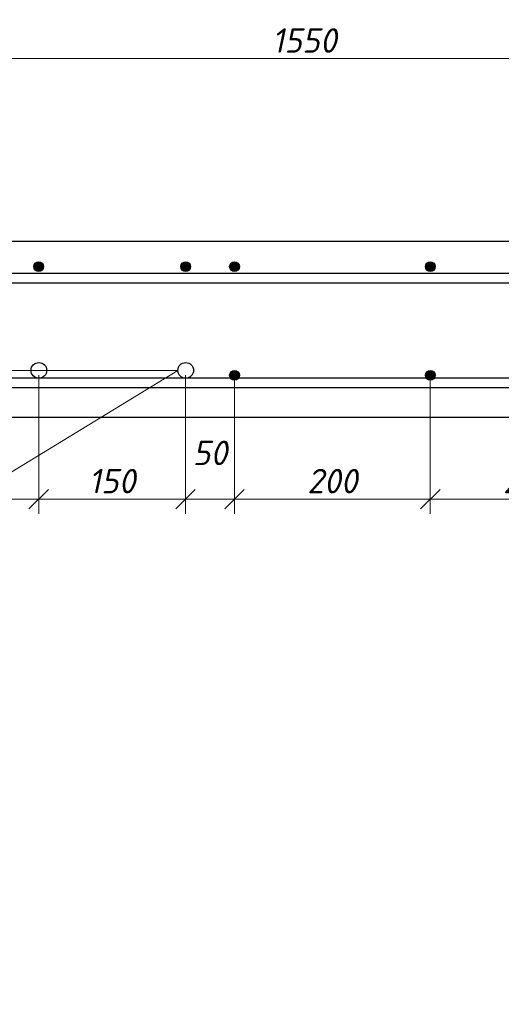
# Model space of a CAD drawing. Header units: millimetres. Extents: x 40580 to 2152466, y -328404 to 177125.
# Tile 151 of 252: x 510862 to 515781, y 141864 to 151923. Entities that reach past the tile are written whole.
import ezdxf
from ezdxf import colors
from ezdxf.entities.mleader import LeaderData, LeaderLine
from ezdxf.math import Vec2, Vec3

# ---------------------------------------------------------------- set-up
doc = ezdxf.new("R2010")
doc.units = ezdxf.units.MM
doc.layers.add('801Арм Тонкие линии', color=72, linetype='Continuous')
doc.layers.add('911Сл Штриховка', color=50, linetype='Continuous')
for name, color, linetype, lineweight in [('RAZMER', 7, 'Continuous', 9), ('Перекрытие ж_бетон', 250, 'Continuous', 30), ('подоснова', 151, 'Continuous', 5), ('Столовая Двери и окна', 7, 'Continuous', 15)]:
    doc.layers.add(name, color=color, linetype=linetype, lineweight=lineweight)
doc.styles.add('GOST-2.304_Type-B', font='GOST_Common.ttf')
doc.styles.add('ГОСТ', font='isocpeur.ttf')
doc.styles.add('ГОСТ 2.304', font='isocpeur.ttf')
doc.styles.add('Украинский', font='isocpeur.ttf', dxfattribs={"oblique": 12})
doc.dimstyles.new('10', dxfattribs={"dimscale": 0, "dimtxt": 250, "dimasz": 200, "dimexe": 150, "dimexo": 0, "dimgap": 60, "dimtad": 1, "dimdec": 0, "dimlfac": 0.1, "dimrnd": 1, "dimzin": 0, "dimdsep": 46, "dimtxsty": 'ГОСТ 2.304', "dimblk": 'OBLIQUE', "dimcen": 0.09, "dimdle": 150, "dimadec": 0, "dimazin": 0, "dimtfac": 1, "dimtdec": 0, "dimtmove": 1, "dimatfit": 2, "dimfxl": 1, "dimtzin": 0, "dimlwd": 0, "dimlwe": 0, "dimarcsym": 0})

# ---------------------------------------------------------------- blocks, each defined once
blk = doc.blocks.new('_OBLIQUE')
at = {"color": 0, "linetype": 'ByBlock'}
blk.add_line((-0.5, -0.5), (0.5, 0.5), dxfattribs=at)
blk = doc.blocks.new('*D6072')
at = {"layer": 'Defpoints', "color": 0, "lineweight": 25, "ltscale": 0.3, "transparency": 16777216}
for p in [(509556, 148290), (511056, 148290), (511056, 147024)]:
    blk.add_point(p, dxfattribs=at)
at = {"layer": 'подоснова', "color": 0, "lineweight": 0, "ltscale": 0.3, "transparency": 16777216}
for p, q in [((509556, 148290), (509556, 146874)), ((511056, 148290), (511056, 146874)), ((509406, 147024), (511206, 147024))]:
    blk.add_line(p, q, dxfattribs=at)
at = {"layer": 'подоснова', "color": 0, "lineweight": 0, "ltscale": 0.3, "transparency": 16777216, "xscale": 200, "yscale": 200, "zscale": 200, "rotation": 180}
blk.add_blockref('_OBLIQUE', (509556, 147024), dxfattribs=at)
at = {"layer": 'подоснова', "color": 0, "lineweight": 0, "ltscale": 0.3, "transparency": 16777216, "xscale": 200, "yscale": 200, "zscale": 200}
blk.add_blockref('_OBLIQUE', (511056, 147024), dxfattribs=at)
at = {"layer": 'подоснова', "color": 0, "ltscale": 0.3, "transparency": 16777216, "insert": (510306, 147209), "char_height": 250, "attachment_point": 5, "style": 'Украинский', "bg_fill": 3, "box_fill_scale": 1.1, "bg_fill_color": 256, "bg_fill_true_color": 13158600, "bg_fill_transparency": 0}
blk.add_mtext('150', dxfattribs=at)
blk = doc.blocks.new('*D6073')
at = {"layer": 'Defpoints', "color": 0, "lineweight": 25, "ltscale": 0.3, "transparency": 16777216}
for p in [(511056, 148290), (512556, 148290), (512556, 147024)]:
    blk.add_point(p, dxfattribs=at)
at = {"layer": 'подоснова', "color": 0, "lineweight": 0, "ltscale": 0.3, "transparency": 16777216}
for p, q in [((511056, 148290), (511056, 146874)), ((512556, 148290), (512556, 146874)), ((510906, 147024), (512706, 147024))]:
    blk.add_line(p, q, dxfattribs=at)
at = {"layer": 'подоснова', "color": 0, "lineweight": 0, "ltscale": 0.3, "transparency": 16777216, "xscale": 200, "yscale": 200, "zscale": 200, "rotation": 180}
blk.add_blockref('_OBLIQUE', (511056, 147024), dxfattribs=at)
at = {"layer": 'подоснова', "color": 0, "lineweight": 0, "ltscale": 0.3, "transparency": 16777216, "xscale": 200, "yscale": 200, "zscale": 200}
blk.add_blockref('_OBLIQUE', (512556, 147024), dxfattribs=at)
at = {"layer": 'подоснова', "color": 0, "ltscale": 0.3, "transparency": 16777216, "insert": (511806, 147209), "char_height": 250, "attachment_point": 5, "style": 'Украинский', "bg_fill": 3, "box_fill_scale": 1.1, "bg_fill_color": 256, "bg_fill_true_color": 13158600, "bg_fill_transparency": 0}
blk.add_mtext('150', dxfattribs=at)
blk = doc.blocks.new('*D6074')
at = {"layer": 'Defpoints', "color": 0, "lineweight": 25, "ltscale": 0.3, "transparency": 16777216}
for p in [(512556, 148290), (513056, 148290), (513056, 147024)]:
    blk.add_point(p, dxfattribs=at)
at = {"layer": 'подоснова', "color": 0, "lineweight": 0, "ltscale": 0.3, "transparency": 16777216}
for p, q in [((512556, 148290), (512556, 146874)), ((513056, 148290), (513056, 146874)), ((512406, 147024), (513206, 147024))]:
    blk.add_line(p, q, dxfattribs=at)
at = {"layer": 'подоснова', "color": 0, "lineweight": 0, "ltscale": 0.3, "transparency": 16777216, "xscale": 200, "yscale": 200, "zscale": 200, "rotation": 180}
blk.add_blockref('_OBLIQUE', (512556, 147024), dxfattribs=at)
at = {"layer": 'подоснова', "color": 0, "lineweight": 0, "ltscale": 0.3, "transparency": 16777216, "xscale": 200, "yscale": 200, "zscale": 200}
blk.add_blockref('_OBLIQUE', (513056, 147024), dxfattribs=at)
at = {"layer": 'подоснова', "color": 0, "ltscale": 0.3, "transparency": 16777216, "insert": (512806, 147497), "char_height": 250, "attachment_point": 5, "style": 'Украинский', "bg_fill": 3, "box_fill_scale": 1.1, "bg_fill_color": 256, "bg_fill_true_color": 13158600, "bg_fill_transparency": 0}
blk.add_mtext('50', dxfattribs=at)
blk = doc.blocks.new('*D6075')
at = {"layer": 'Defpoints', "color": 0, "lineweight": 25, "ltscale": 0.3, "transparency": 16777216}
for p in [(513056, 148290), (515056, 148290), (515056, 147024)]:
    blk.add_point(p, dxfattribs=at)
at = {"layer": 'подоснова', "color": 0, "lineweight": 0, "ltscale": 0.3, "transparency": 16777216}
for p, q in [((513056, 148290), (513056, 146874)), ((515056, 148290), (515056, 146874)), ((512906, 147024), (515206, 147024))]:
    blk.add_line(p, q, dxfattribs=at)
at = {"layer": 'подоснова', "color": 0, "lineweight": 0, "ltscale": 0.3, "transparency": 16777216, "xscale": 200, "yscale": 200, "zscale": 200, "rotation": 180}
blk.add_blockref('_OBLIQUE', (513056, 147024), dxfattribs=at)
at = {"layer": 'подоснова', "color": 0, "lineweight": 0, "ltscale": 0.3, "transparency": 16777216, "xscale": 200, "yscale": 200, "zscale": 200}
blk.add_blockref('_OBLIQUE', (515056, 147024), dxfattribs=at)
at = {"layer": 'подоснова', "color": 0, "ltscale": 0.3, "transparency": 16777216, "insert": (514056, 147209), "char_height": 250, "attachment_point": 5, "style": 'Украинский', "bg_fill": 3, "box_fill_scale": 1.1, "bg_fill_color": 256, "bg_fill_true_color": 13158600, "bg_fill_transparency": 0}
blk.add_mtext('200', dxfattribs=at)
blk = doc.blocks.new('*D6076')
at = {"layer": 'Defpoints', "color": 0, "lineweight": 25, "ltscale": 0.3, "transparency": 16777216}
for p in [(515056, 148290), (517056, 148054), (517056, 147024)]:
    blk.add_point(p, dxfattribs=at)
at = {"layer": 'подоснова', "color": 0, "lineweight": 0, "ltscale": 0.3, "transparency": 16777216}
for p, q in [((515056, 148290), (515056, 146874)), ((517056, 148054), (517056, 146874)), ((514906, 147024), (517206, 147024))]:
    blk.add_line(p, q, dxfattribs=at)
at = {"layer": 'подоснова', "color": 0, "lineweight": 0, "ltscale": 0.3, "transparency": 16777216, "xscale": 200, "yscale": 200, "zscale": 200, "rotation": 180}
blk.add_blockref('_OBLIQUE', (515056, 147024), dxfattribs=at)
at = {"layer": 'подоснова', "color": 0, "lineweight": 0, "ltscale": 0.3, "transparency": 16777216, "xscale": 200, "yscale": 200, "zscale": 200}
blk.add_blockref('_OBLIQUE', (517056, 147024), dxfattribs=at)
at = {"layer": 'подоснова', "color": 0, "ltscale": 0.3, "transparency": 16777216, "insert": (516056, 147209), "char_height": 250, "attachment_point": 5, "style": 'Украинский', "bg_fill": 3, "box_fill_scale": 1.1, "bg_fill_color": 256, "bg_fill_true_color": 13158600, "bg_fill_transparency": 0}
blk.add_mtext('200', dxfattribs=at)
blk = doc.blocks.new('_None')
blk = doc.blocks.new('*D6085')
at = {"layer": 'Defpoints', "color": 0, "lineweight": 25, "ltscale": 0.3, "transparency": 16777216}
for p in [(506020, 151525), (506020, 149660), (521520, 149078)]:
    blk.add_point(p, dxfattribs=at)
at = {"layer": 'подоснова', "color": 0, "lineweight": 0, "ltscale": 0.3, "transparency": 16777216}
for p, q in [((506020, 149660), (506020, 151675)), ((521520, 149078), (521520, 151675)), ((521670, 151525), (505870, 151525))]:
    blk.add_line(p, q, dxfattribs=at)
at = {"layer": 'подоснова', "color": 0, "lineweight": 0, "ltscale": 0.3, "transparency": 16777216, "xscale": 200, "yscale": 200, "zscale": 200, "rotation": 180}
blk.add_blockref('_OBLIQUE', (506020, 151525), dxfattribs=at)
at = {"layer": 'подоснова', "color": 0, "lineweight": 0, "ltscale": 0.3, "transparency": 16777216, "xscale": 200, "yscale": 200, "zscale": 200}
blk.add_blockref('_OBLIQUE', (521520, 151525), dxfattribs=at)
at = {"layer": 'подоснова', "color": 0, "ltscale": 0.3, "transparency": 16777216, "insert": (513770, 151710), "char_height": 250, "attachment_point": 5, "style": 'Украинский', "bg_fill": 3, "box_fill_scale": 1.1, "bg_fill_color": 256, "bg_fill_true_color": 13158600, "bg_fill_transparency": 0}
blk.add_mtext('1550', dxfattribs=at)

msp = doc.modelspace()

# ---------------------------------------------------------------- linework, layer by layer
at = {"layer": 'Перекрытие ж_бетон', "color": 18, "linetype": 'Continuous', "lineweight": 30, "true_color": 0x000000}
for p, q in [((514722.277, 149329.903), (506220.281, 149329.903)), ((521380.255, 149329.903), (506220.281, 149329.903)), ((521380.255, 149230.992), (506220.281, 149230.992)), ((519920.278, 148259.903), (506220.281, 148259.903)), ((521380.255, 148259.903), (506220.281, 148259.903)), ((519920.278, 148160.992), (506220.281, 148160.992)), ((521380.255, 148160.992), (506220.281, 148160.992))]:
    msp.add_line(p, q, dxfattribs=at)

# ---------------------------------------------------------------- next in the draw order: dimensions: what is measured, and where the dimension line sits
at = {"layer": 'подоснова', "color": 18, "ltscale": 0.3, "true_color": 0x000000}
for base, p1, p2, picture, middle in [((506020.281, 151525.367), (521520.206, 149078.325), (506020.281, 149659.903), '*D6085', (513770.243, 151710.367)), ((511056.435, 147023.75), (509556.435, 148289.557), (511056.435, 148289.557), '*D6072', (510306.435, 147208.75))]:
    dim = msp.add_linear_dim(base=base, p1=p1, p2=p2, dimstyle='10', override={"dimscale": 1, "dimrnd": 10, "dimtxsty": 'Украинский', "dimtfill": 1}, dxfattribs=at)
    dim.commit()
    dim.dimension.update_dxf_attribs({"geometry": picture, "text_midpoint": middle})

# ---------------------------------------------------------------- next in the draw order: hatches: boundary and pattern name
at = {"layer": '911Сл Штриховка', "true_color": 0x000000}
h = msp.add_hatch(color=18, dxfattribs=at)
edge = h.paths.add_edge_path()
edge.add_arc((511056.437, 149399.903), 50, 0, 360)
h = msp.add_hatch(color=18, dxfattribs=at)
edge = h.paths.add_edge_path()
edge.add_arc((512556.437, 149399.903), 50, 0, 360)
h = msp.add_hatch(color=18, dxfattribs=at)
edge = h.paths.add_edge_path()
edge.add_arc((513056.437, 149399.903), 50, 0, 360)
h = msp.add_hatch(color=18, dxfattribs=at)
edge = h.paths.add_edge_path()
edge.add_arc((515056.437, 149399.903), 50, 0, 360)

# ---------------------------------------------------------------- next in the draw order: linework, layer by layer
at = {"layer": '801Арм Тонкие линии', "color": 18, "true_color": 0x000000}
for centre in [(511056.437, 149399.903), (512556.437, 149399.903), (513056.437, 149399.903), (515056.437, 149399.903)]:
    msp.add_circle(centre, 50, dxfattribs=at)
at = {"layer": 'RAZMER', "color": 18, "true_color": 0x000000}
msp.add_line((511376.587, 149659.903), (512048.009, 149659.903), dxfattribs=at)

# ---------------------------------------------------------------- next in the draw order: dimensions: what is measured, and where the dimension line sits
at = {"layer": 'подоснова', "color": 18, "ltscale": 0.3, "true_color": 0x000000}
dim = msp.add_linear_dim(base=(512556.435, 147023.75), p1=(511056.435, 148289.557), p2=(512556.435, 148289.557), dimstyle='10', override={"dimscale": 1, "dimrnd": 10, "dimtxsty": 'Украинский', "dimtfill": 1}, dxfattribs=at)
dim.commit()
dim.dimension.update_dxf_attribs({"geometry": '*D6073', "text_midpoint": (511806.435, 147208.75)})

# ---------------------------------------------------------------- next in the draw order: linework, layer by layer
at = {"layer": 'RAZMER', "color": 18, "lineweight": 30, "true_color": 0x000000}
msp.add_circle((511057.592, 148340.307), 80, dxfattribs=at)

# ---------------------------------------------------------------- next in the draw order: dimensions: what is measured, and where the dimension line sits
at = {"layer": 'подоснова', "color": 18, "ltscale": 0.3, "true_color": 0x000000}
dim = msp.add_linear_dim(base=(513056.435, 147023.75), p1=(512556.435, 148289.557), p2=(513056.435, 148289.557), dimstyle='10', override={"dimscale": 1, "dimrnd": 10, "dimtxsty": 'Украинский', "dimtfill": 1}, dxfattribs=at)
dim.commit()
dim.dimension.update_dxf_attribs({"geometry": '*D6074', "text_midpoint": (512806.435, 147311.668), "dimtype": 160})

# ---------------------------------------------------------------- next in the draw order: linework, layer by layer
at = {"layer": 'RAZMER', "color": 18, "lineweight": 30, "true_color": 0x000000}
msp.add_circle((512557.592, 148340.307), 80, dxfattribs=at)

# ---------------------------------------------------------------- next in the draw order: dimensions: what is measured, and where the dimension line sits
at = {"layer": 'подоснова', "color": 18, "ltscale": 0.3, "true_color": 0x000000}
dim = msp.add_linear_dim(base=(515056.435, 147023.75), p1=(513056.435, 148289.557), p2=(515056.435, 148289.557), dimstyle='10', override={"dimscale": 1, "dimrnd": 10, "dimtxsty": 'Украинский', "dimtfill": 1}, dxfattribs=at)
dim.commit()
dim.dimension.update_dxf_attribs({"geometry": '*D6075', "text_midpoint": (514056.435, 147208.75)})

# ---------------------------------------------------------------- next in the draw order: leaders
ml = msp.add_multileader_mtext('Standard', dxfattribs=at)
ml.set_content('поз.2\\P ', color=(0, 0, 0), style='GOST-2.304_Type-B')
ml.set_leader_properties(color=256, linetype='ByLayer', lineweight=15)
ml.set_arrow_properties(name='NONE')
ml.build(insert=Vec2(0, 0))
ml.multileader.update_dxf_attribs({"text_left_attachment_type": 6, "text_right_attachment_type": 6, "dogleg_length": 0.1, "arrow_head_size": 18})
ctx = ml.context
ctx.base_point, ctx.char_height, ctx.arrow_head_size, ctx.landing_gap_size, ctx.plane_origin = Vec3(507509.062, 145767.326), 250, 18, 20, Vec3(519131.991, 146989.907)
ctx.left_attachment, ctx.right_attachment, ctx.text_align_type = 6, 6, 1
notes = []
notes.append((ctx, [(0, (1, 1, 0), (508261.662, 145767.326), (-1, 0), 0.1, [(2, [(509557.592, 148340.307), (511057.592, 148340.307), (512477.592, 148340.307)], 0, [])])]))
ctx.mtext.insert, ctx.mtext.alignment, ctx.mtext.flow_direction = Vec3(507885.312, 146017.326), 2, 5
for ctx, leaders in notes:
    for number, flags, end, landing, length, lines in leaders:
        leader = LeaderData()
        leader.index, (leader.has_last_leader_line, leader.has_dogleg_vector, leader.attachment_direction) = number, flags
        leader.last_leader_point, leader.dogleg_vector, leader.dogleg_length = Vec3(end), Vec3(landing), length
        for number, points, colour, breaks in lines:
            line = LeaderLine()
            line.index, line.vertices, line.color, line.breaks = number, Vec3.list(points), colors.encode_raw_color(colour), breaks
            leader.lines.append(line)
        ctx.leaders.append(leader)

# ---------------------------------------------------------------- next in the draw order: hatches: boundary and pattern name
at = {"layer": '911Сл Штриховка', "true_color": 0x000000}
h = msp.add_hatch(color=18, dxfattribs=at)
edge = h.paths.add_edge_path()
edge.add_arc((513056.435, 148289.557), 50, 0, 360)

# ---------------------------------------------------------------- next in the draw order: linework, layer by layer
at = {"layer": '801Арм Тонкие линии', "color": 18, "true_color": 0x000000}
msp.add_circle((513056.435, 148289.557), 50, dxfattribs=at)

# ---------------------------------------------------------------- next in the draw order: dimensions: what is measured, and where the dimension line sits
at = {"layer": 'подоснова', "color": 18, "ltscale": 0.3, "true_color": 0x000000}
dim = msp.add_linear_dim(base=(517056.435, 147023.75), p1=(515056.435, 148289.557), p2=(517056.435, 148054.011), dimstyle='10', override={"dimscale": 1, "dimrnd": 10, "dimtxsty": 'Украинский', "dimtfill": 1}, dxfattribs=at)
dim.commit()
dim.dimension.update_dxf_attribs({"geometry": '*D6076', "text_midpoint": (516056.435, 147208.75)})

# ---------------------------------------------------------------- next in the draw order: hatches: boundary and pattern name
at = {"layer": '911Сл Штриховка', "true_color": 0x000000}
h = msp.add_hatch(color=18, dxfattribs=at)
edge = h.paths.add_edge_path()
edge.add_arc((515056.435, 148289.557), 50, 0, 360)

# ---------------------------------------------------------------- next in the draw order: linework, layer by layer
at = {"layer": '801Арм Тонкие линии', "color": 18, "true_color": 0x000000}
msp.add_circle((515056.435, 148289.557), 50, dxfattribs=at)
at = {"layer": 'Столовая Двери и окна', "color": 18, "lineweight": 30, "true_color": 0x000000}
msp.add_lwpolyline([(506020.281, 149659.903), (521520.206, 149659.903), (521520.206, 146059.903), (518520.277, 146059.903), (518520.277, 147859.903), (506020.281, 147859.903), (506020.281, 149659.903)], dxfattribs=at)

# ---------------------------------------------------------------- next in the draw order: texts
at = {"color": 18, "true_color": 0x000000, "insert": (250111.057, 153773.154), "char_height": 200, "attachment_point": 1, "style": 'ГОСТ'}
msp.add_mtext_dynamic_manual_height_columns('\\pi9510.738;{\\H1.5152x;\\P\\pi1000;Общие указания\\P\\pi200;}1.^IРабочая документация разработана в соответствии с заданием на проектирование, требованиями действующих технических регламентов, стандартов, сводов правил и других документов, содержащих установленные требования.\\P2.^IРабочая документация выполнена в соответствии со следующими нормативными и техническими документами:\\P-^IСП 20.13330.2016 "Нагрузки и Воздействия";\\P-^IСП 63.13330.2012 "Бетонные и железобетонные конструкции. Основные положения";\\P-^IСП 22.13330.2016 "Основания зданий и сооружений";\\P-^IСП 45.13330.2012 "Земляные сооружения, основания и фундаменты".\\P3.   За относительную отметку 0,000 принята отметка чистого пола первого этажа.\\P4.^IПеречень видов работ, для которых необходимо составлять акты освидетельствования скрытых работ:\\P-^Iармирование конструкций;\\P-^Iосвидетельствование опалубки перед бетонированием;\\P-^Iвыполнение сварочных работ;\\P-^Iотбор контрольных проб бетона;\\P-^Iсоответствие законченных железобетонных конструкций проекту с отображением качества работ;\\P-^Iустройство монолитных конструкций, выполняемых в зимнее время;  \\P\\pi0;        -    устройство гидроизоляции;\\P\\pi200;-^Iуплотнение грунтов и обратную засыпку.\\PЗапрещается выполнение последующих работ при отсутствии актов освидетельствования предшествующих скрытых работ во всех случаях.\\P\\pi0;        5. Проект рассчитан на производство работ в период положительных температур. В случае выполнения работ при отрицательных температурах необходимо выполнять требования СНиП часть 3 по производству работ и ППР.\\P        6. При минимальной температуре воздуха до минус 15°С допускается:\\P\\pi200;-выдерживание бетона в конструкции методом термоса, при предварительном разогреве бетонной смеси;\\P -форсированный электроразогрев бетона в конструкции с повторным уплотнением.\\PПри минимальной температуре воздуха до минус 25°С допускается:\\P -обогрев бетона в греющей опалубке с помощью низкотемпературных электронагревателей;\\P -электродный сквозной прогрев бетона;\\P -электрообогрев с помощью греющего провода.\\P      7. В процессе бетонирования обеспечить соблюдение защитных слоев и мест положения рабочей арматуры согласно проекту. Величина защитного слоя продольной рабочей арматуры у боковых граней стен монолитных участков должны быть не менее 20мм и не менее диаметра продольной рабочей арматуры конструкции, величина защитного слоя поперечной арматуры - не менее 10 мм\\P      8. Крестовые соединения стержней продольной и поперечной арматуры, соединение стержней продольной арматуры по длине выполнить вязкой отожженой проволокой диаметром 2,0-3,0 мм', width=17710.69822, gutter_width=5800, heights=[13133.416], dxfattribs=at)

doc.saveas('drawing.dxf')
